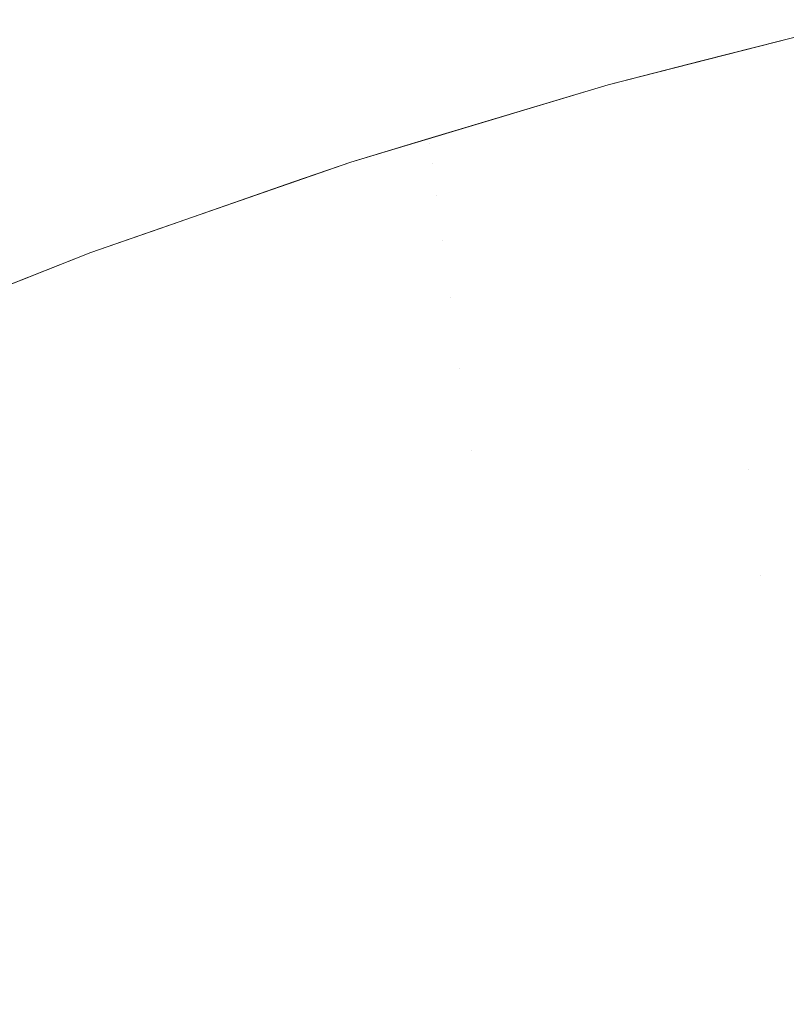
# Model space of a CAD drawing. Header units: centimetres. Extents: x -17.1 to 18.2, y 4.2 to 6.
# Tile 77 of 256: x -17.03665 to -17.03098, y 5.99175 to 5.99904. Entities that reach past the tile are written whole.
import ezdxf

# ---------------------------------------------------------------- set-up
doc = ezdxf.new("R2010")
doc.units = ezdxf.units.CM
doc.header["$LTSCALE"] = 2.54
doc.layers.add('Lucido design-1', color=7, linetype='Continuous')

# ---------------------------------------------------------------- blocks, each defined once
blk = doc.blocks.new('Gruppo-3-1')
at = {"color": 7, "linetype": 'Continuous', "lineweight": 9}
for points, invisible_edges in [([(-17.0316058, 5.9987366, -2276.32217), (-17.0304093, 5.9990422, -2276.32217), (-17.0304093, 5.9990422, -2276.92217), (-17.0322946, 5.9985607, -2276.92217)], 10), ([(-17.0322946, 5.9985607, -2276.92217), (-17.0304093, 5.9990422, -2276.92217), (-17.030589, 5.9989505, -2276.9252942), (-17.0316026, 5.9986977, -2276.9252942)], 14), ([(-17.0316026, 5.9986977, -2276.3190457), (-17.030589, 5.9989505, -2276.3190457), (-17.0304093, 5.9990422, -2276.32217), (-17.0316058, 5.9987366, -2276.32217)], 11), ([(-17.0315861, 5.9985535, -2276.3159261), (-17.0305739, 5.998806, -2276.3159261), (-17.030589, 5.9989505, -2276.3190457), (-17.0316026, 5.9986977, -2276.3190457)], 15), ([(-17.0316026, 5.9986977, -2276.9252942), (-17.030589, 5.9989505, -2276.9252942), (-17.0305739, 5.998806, -2276.9284139), (-17.0315861, 5.9985535, -2276.9284139)], 15), ([(-17.0315586, 5.9983137, -2276.3128155), (-17.0305489, 5.9985655, -2276.3128155), (-17.0305739, 5.998806, -2276.3159261), (-17.0315861, 5.9985535, -2276.3159261)], 15), ([(-17.0315861, 5.9985535, -2276.9284139), (-17.0305739, 5.998806, -2276.9284139), (-17.0305489, 5.9985655, -2276.9315244), (-17.0315586, 5.9983137, -2276.9315244)], 15), ([(-17.0316058, 5.9987366, -2276.32217), (-17.0322946, 5.9985607, -2276.32217), (-17.0326122, 5.9984215, -2276.3190457), (-17.0316026, 5.9986977, -2276.3190457)], 14), ([(-17.0316026, 5.9986977, -2276.3190457), (-17.0326122, 5.9984215, -2276.3190457), (-17.0325942, 5.9982778, -2276.3159261), (-17.0315861, 5.9985535, -2276.3159261)], 15), ([(-17.0316026, 5.9986977, -2276.9252942), (-17.0326122, 5.9984215, -2276.9252942), (-17.0322946, 5.9985607, -2276.92217)], 11), ([(-17.0315861, 5.9985535, -2276.9284139), (-17.0325942, 5.9982778, -2276.9284139), (-17.0326122, 5.9984215, -2276.9252942), (-17.0316026, 5.9986977, -2276.9252942)], 15), ([(-17.0322946, 5.9985607, -2276.92217), (-17.0322946, 5.9985607, -2276.32217), (-17.0316058, 5.9987366, -2276.32217)], 9), ([(-17.0322946, 5.9985607, -2276.92217), (-17.0341985, 5.997988, -2276.92217), (-17.0341985, 5.997988, -2276.32217), (-17.0336213, 5.9981616, -2276.32217)], 10), ([(-17.0341985, 5.997988, -2276.92217), (-17.0322946, 5.9985607, -2276.92217), (-17.0326122, 5.9984215, -2276.9252942), (-17.0336174, 5.9981223, -2276.9252942)], 14), ([(-17.0336174, 5.9981223, -2276.3190457), (-17.0326122, 5.9984215, -2276.3190457), (-17.0322946, 5.9985607, -2276.32217), (-17.0336213, 5.9981616, -2276.32217)], 11), ([(-17.0336213, 5.9981616, -2276.32217), (-17.0322946, 5.9985607, -2276.32217), (-17.0322946, 5.9985607, -2276.92217)], 10), ([(-17.0315861, 5.9985535, -2276.3159261), (-17.0325942, 5.9982778, -2276.3159261), (-17.0325642, 5.9980387, -2276.3128155), (-17.0315586, 5.9983137, -2276.3128155)], 15), ([(-17.0315586, 5.9983137, -2276.9315244), (-17.0325642, 5.9980387, -2276.9315244), (-17.0325942, 5.9982778, -2276.9284139), (-17.0315861, 5.9985535, -2276.9284139)], 15), ([(-17.0315202, 5.997979, -2276.3097186), (-17.0305139, 5.9982299, -2276.3097186), (-17.0305489, 5.9985655, -2276.3128155), (-17.0315586, 5.9983137, -2276.3128155)], 15), ([(-17.0315586, 5.9983137, -2276.9315244), (-17.0305489, 5.9985655, -2276.9315244), (-17.0305139, 5.9982299, -2276.9346213), (-17.0315202, 5.997979, -2276.9346213)], 15), ([(-17.0335979, 5.9979789, -2276.3159261), (-17.0325942, 5.9982778, -2276.3159261), (-17.0326122, 5.9984215, -2276.3190457), (-17.0336174, 5.9981223, -2276.3190457)], 15), ([(-17.0336174, 5.9981223, -2276.9252942), (-17.0326122, 5.9984215, -2276.9252942), (-17.0325942, 5.9982778, -2276.9284139), (-17.0335979, 5.9979789, -2276.9284139)], 15), ([(-17.0315586, 5.9983137, -2276.3128155), (-17.0325642, 5.9980387, -2276.3128155), (-17.0325224, 5.9977049, -2276.3097186), (-17.0315202, 5.997979, -2276.3097186)], 15), ([(-17.0315202, 5.997979, -2276.9346213), (-17.0325224, 5.9977049, -2276.9346213), (-17.0325642, 5.9980387, -2276.9315244), (-17.0315586, 5.9983137, -2276.9315244)], 15), ([(-17.0335655, 5.9977405, -2276.3128155), (-17.0325642, 5.9980387, -2276.3128155), (-17.0325942, 5.9982778, -2276.3159261), (-17.0335979, 5.9979789, -2276.3159261)], 15), ([(-17.0335979, 5.9979789, -2276.9284139), (-17.0325942, 5.9982778, -2276.9284139), (-17.0325642, 5.9980387, -2276.9315244), (-17.0335655, 5.9977405, -2276.9315244)], 15), ([(-17.0336174, 5.9981223, -2276.3190457), (-17.0336213, 5.9981616, -2276.32217), (-17.0341985, 5.997988, -2276.32217)], 9), ([(-17.031471, 5.9975503, -2276.3066398), (-17.0304692, 5.9978001, -2276.3066398), (-17.0305139, 5.9982299, -2276.3097186), (-17.0315202, 5.997979, -2276.3097186)], 15), ([(-17.0315202, 5.997979, -2276.9346213), (-17.0305139, 5.9982299, -2276.9346213), (-17.0304692, 5.9978001, -2276.9377002), (-17.031471, 5.9975503, -2276.9377002)], 15), ([(-17.0346231, 5.9978358, -2276.3206076), (-17.0336174, 5.9981223, -2276.3190457), (-17.0341985, 5.997988, -2276.32217)], 11), ([(-17.0346231, 5.9978358, -2276.3206076), (-17.0346178, 5.9978, -2276.3190457), (-17.0336174, 5.9981223, -2276.3190457)], 11), ([(-17.0335979, 5.9979789, -2276.3159261), (-17.0336174, 5.9981223, -2276.3190457), (-17.0346178, 5.9978, -2276.3190457), (-17.0346091, 5.9977405, -2276.317485)], 15), ([(-17.0336174, 5.9981223, -2276.9252942), (-17.0346178, 5.9978, -2276.9252942), (-17.0341985, 5.997988, -2276.92217)], 11), ([(-17.0335979, 5.9979789, -2276.9284139), (-17.0345969, 5.9976572, -2276.9284139), (-17.0346178, 5.9978, -2276.9252942), (-17.0336174, 5.9981223, -2276.9252942)], 15), ([(-17.0335203, 5.9974078, -2276.3097186), (-17.0325224, 5.9977049, -2276.3097186), (-17.0325642, 5.9980387, -2276.3128155), (-17.0335655, 5.9977405, -2276.3128155)], 15), ([(-17.0335655, 5.9977405, -2276.9315244), (-17.0325642, 5.9980387, -2276.9315244), (-17.0325224, 5.9977049, -2276.9346213), (-17.0335203, 5.9974078, -2276.9346213)], 15), ([(-17.0341985, 5.997988, -2276.92217), (-17.0361231, 5.9973192, -2276.92217), (-17.0361231, 5.9973192, -2276.32217), (-17.0356179, 5.9974948, -2276.32217)], 10), ([(-17.0361231, 5.9973192, -2276.92217), (-17.0341985, 5.997988, -2276.92217), (-17.0346178, 5.9978, -2276.9252942), (-17.0356131, 5.9974551, -2276.9252942)], 14), ([(-17.0356179, 5.9974948, -2276.32217), (-17.0346224, 5.9978407, -2276.32217), (-17.0341985, 5.997988, -2276.92217)], 10), ([(-17.0341985, 5.997988, -2276.32217), (-17.0346224, 5.9978407, -2276.32217), (-17.0346231, 5.9978358, -2276.3206076)], 10), ([(-17.0346224, 5.9978407, -2276.32217), (-17.0341985, 5.997988, -2276.32217), (-17.0341985, 5.997988, -2276.92217)], 10), ([(-17.0346091, 5.9977405, -2276.317485), (-17.0345969, 5.9976572, -2276.3159261), (-17.0335979, 5.9979789, -2276.3159261)], 11), ([(-17.0335655, 5.9977405, -2276.3128155), (-17.0335979, 5.9979789, -2276.3159261), (-17.0345969, 5.9976572, -2276.3159261), (-17.0345812, 5.9975502, -2276.3143694)], 15), ([(-17.0335655, 5.9977405, -2276.9315244), (-17.034562, 5.9974196, -2276.9315244), (-17.0345969, 5.9976572, -2276.9284139), (-17.0335979, 5.9979789, -2276.9284139)], 15), ([(-17.0315202, 5.997979, -2276.3097186), (-17.0325224, 5.9977049, -2276.3097186), (-17.0324689, 5.9972774, -2276.3066398), (-17.031471, 5.9975503, -2276.3066398)], 15), ([(-17.031471, 5.9975503, -2276.9377002), (-17.0324689, 5.9972774, -2276.9377002), (-17.0325224, 5.9977049, -2276.9346213), (-17.0315202, 5.997979, -2276.9346213)], 15), ([(-17.0356187, 5.9974908, -2276.3206076), (-17.0346231, 5.9978358, -2276.3206076), (-17.0346224, 5.9978407, -2276.32217), (-17.0356179, 5.9974948, -2276.32217)], 11), ([(-17.0356131, 5.9974551, -2276.3190457), (-17.0346178, 5.9978, -2276.3190457), (-17.0346231, 5.9978358, -2276.3206076), (-17.0356187, 5.9974908, -2276.3206076)], 15), ([(-17.0356038, 5.9973958, -2276.317485), (-17.0346091, 5.9977405, -2276.317485), (-17.0346178, 5.9978, -2276.3190457), (-17.0356131, 5.9974551, -2276.3190457)], 15), ([(-17.0356131, 5.9974551, -2276.9252942), (-17.0346178, 5.9978, -2276.9252942), (-17.0345969, 5.9976572, -2276.9284139), (-17.0355907, 5.9973128, -2276.9284139)], 15), ([(-17.0314112, 5.9970288, -2276.3035833), (-17.0304148, 5.9972774, -2276.3035833), (-17.0304692, 5.9978001, -2276.3066398), (-17.031471, 5.9975503, -2276.3066398)], 15), ([(-17.031471, 5.9975503, -2276.9377002), (-17.0304692, 5.9978001, -2276.9377002), (-17.0304148, 5.9972774, -2276.9407566), (-17.0314112, 5.9970288, -2276.9407566)], 15), ([(-17.0355907, 5.9973128, -2276.3159261), (-17.0345969, 5.9976572, -2276.3159261), (-17.0346091, 5.9977405, -2276.317485), (-17.0356038, 5.9973958, -2276.317485)], 15), ([(-17.0345812, 5.9975502, -2276.3143694), (-17.034562, 5.9974196, -2276.3128155), (-17.0335655, 5.9977405, -2276.3128155)], 11), ([(-17.0335203, 5.9974078, -2276.3097186), (-17.0335655, 5.9977405, -2276.3128155), (-17.034562, 5.9974196, -2276.3128155), (-17.0345394, 5.9972654, -2276.3112651)], 15), ([(-17.0335203, 5.9974078, -2276.9346213), (-17.0345134, 5.9970879, -2276.9346213), (-17.034562, 5.9974196, -2276.9315244), (-17.0335655, 5.9977405, -2276.9315244)], 15), ([(-17.035574, 5.9972062, -2276.3143694), (-17.0345812, 5.9975502, -2276.3143694), (-17.0345969, 5.9976572, -2276.3159261), (-17.0355907, 5.9973128, -2276.3159261)], 15), ([(-17.0355907, 5.9973128, -2276.9284139), (-17.0345969, 5.9976572, -2276.9284139), (-17.034562, 5.9974196, -2276.9315244), (-17.0355535, 5.997076, -2276.9315244)], 15), ([(-17.0334623, 5.9969816, -2276.3066398), (-17.0324689, 5.9972774, -2276.3066398), (-17.0325224, 5.9977049, -2276.3097186), (-17.0335203, 5.9974078, -2276.3097186)], 15), ([(-17.0335203, 5.9974078, -2276.9346213), (-17.0325224, 5.9977049, -2276.9346213), (-17.0324689, 5.9972774, -2276.9377002), (-17.0334623, 5.9969816, -2276.9377002)], 15), ([(-17.0355535, 5.997076, -2276.3128155), (-17.034562, 5.9974196, -2276.3128155), (-17.0345812, 5.9975502, -2276.3143694), (-17.035574, 5.9972062, -2276.3143694)], 15), ([(-17.031471, 5.9975503, -2276.3066398), (-17.0324689, 5.9972774, -2276.3066398), (-17.0324037, 5.9967574, -2276.3035833), (-17.0314112, 5.9970288, -2276.3035833)], 15), ([(-17.0314112, 5.9970288, -2276.9407566), (-17.0324037, 5.9967574, -2276.9407566), (-17.0324689, 5.9972774, -2276.9377002), (-17.031471, 5.9975503, -2276.9377002)], 15), ([(-17.0356179, 5.9974948, -2276.32217), (-17.0361231, 5.9973192, -2276.32217), (-17.036609, 5.9971233, -2276.3206076), (-17.0356187, 5.9974908, -2276.3206076)], 14), ([(-17.0356187, 5.9974908, -2276.3206076), (-17.036609, 5.9971233, -2276.3206076), (-17.036603, 5.9970878, -2276.3190457), (-17.0356131, 5.9974551, -2276.3190457)], 15), ([(-17.0356131, 5.9974551, -2276.3190457), (-17.036603, 5.9970878, -2276.3190457), (-17.0365931, 5.9970287, -2276.317485), (-17.0356038, 5.9973958, -2276.317485)], 15), ([(-17.0356131, 5.9974551, -2276.9252942), (-17.036603, 5.9970878, -2276.9252942), (-17.0361231, 5.9973192, -2276.92217)], 11), ([(-17.0355907, 5.9973128, -2276.9284139), (-17.0365792, 5.996946, -2276.9284139), (-17.036603, 5.9970878, -2276.9252942), (-17.0356131, 5.9974551, -2276.9252942)], 15), ([(-17.0356038, 5.9973958, -2276.317485), (-17.0365931, 5.9970287, -2276.317485), (-17.0365792, 5.996946, -2276.3159261), (-17.0355907, 5.9973128, -2276.3159261)], 15), ([(-17.0355293, 5.9969224, -2276.3112651), (-17.0345394, 5.9972654, -2276.3112651), (-17.034562, 5.9974196, -2276.3128155), (-17.0355535, 5.997076, -2276.3128155)], 15), ([(-17.0355535, 5.997076, -2276.9315244), (-17.034562, 5.9974196, -2276.9315244), (-17.0345134, 5.9970879, -2276.9346213), (-17.0355015, 5.9967455, -2276.9346213)], 15), ([(-17.0345394, 5.9972654, -2276.3112651), (-17.0345134, 5.9970879, -2276.3097186), (-17.0335203, 5.9974078, -2276.3097186)], 11), ([(-17.0334623, 5.9969816, -2276.3066398), (-17.0335203, 5.9974078, -2276.3097186), (-17.0345134, 5.9970879, -2276.3097186), (-17.0344839, 5.9968871, -2276.3081767)], 15), ([(-17.0334623, 5.9969816, -2276.9377002), (-17.0344511, 5.9966631, -2276.9377002), (-17.0345134, 5.9970879, -2276.9346213), (-17.0335203, 5.9974078, -2276.9346213)], 15), ([(-17.0361231, 5.9973192, -2276.92217), (-17.0380704, 5.9965486, -2276.92217), (-17.0380704, 5.9965486, -2276.32217), (-17.0375926, 5.9967377, -2276.32217)], 10), ([(-17.0380704, 5.9965486, -2276.92217), (-17.0361231, 5.9973192, -2276.92217), (-17.036603, 5.9970878, -2276.9252942), (-17.0375872, 5.9966982, -2276.9252942)], 14), ([(-17.0375935, 5.9967335, -2276.3206076), (-17.036609, 5.9971233, -2276.3206076), (-17.0361231, 5.9973192, -2276.32217), (-17.0375926, 5.9967377, -2276.32217)], 11), ([(-17.0375926, 5.9967377, -2276.32217), (-17.0361231, 5.9973192, -2276.32217), (-17.0361231, 5.9973192, -2276.92217)], 10), ([(-17.0355907, 5.9973128, -2276.3159261), (-17.0365792, 5.996946, -2276.3159261), (-17.0365613, 5.9968397, -2276.3143694), (-17.035574, 5.9972062, -2276.3143694)], 15), ([(-17.0355535, 5.997076, -2276.9315244), (-17.0365395, 5.9967101, -2276.9315244), (-17.0365792, 5.996946, -2276.9284139), (-17.0355907, 5.9973128, -2276.9284139)], 15), ([(-17.0355015, 5.9967455, -2276.3097186), (-17.0345134, 5.9970879, -2276.3097186), (-17.0345394, 5.9972654, -2276.3112651), (-17.0355293, 5.9969224, -2276.3112651)], 15), ([(-17.0333919, 5.9964632, -2276.3035833), (-17.0324037, 5.9967574, -2276.3035833), (-17.0324689, 5.9972774, -2276.3066398), (-17.0334623, 5.9969816, -2276.3066398)], 15), ([(-17.0334623, 5.9969816, -2276.9377002), (-17.0324689, 5.9972774, -2276.9377002), (-17.0324037, 5.9967574, -2276.9407566), (-17.0333919, 5.9964632, -2276.9407566)], 15), ([(-17.031341, 5.9964162, -2276.3005536), (-17.0303508, 5.9966631, -2276.3005536), (-17.0304148, 5.9972774, -2276.3035833), (-17.0314112, 5.9970288, -2276.3035833)], 15), ([(-17.0314112, 5.9970288, -2276.9407566), (-17.0304148, 5.9972774, -2276.9407566), (-17.0303508, 5.9966631, -2276.9437864), (-17.031341, 5.9964162, -2276.9437864)], 15), ([(-17.035574, 5.9972062, -2276.3143694), (-17.0365613, 5.9968397, -2276.3143694), (-17.0365395, 5.9967101, -2276.3128155), (-17.0355535, 5.997076, -2276.3128155)], 15), ([(-17.0375872, 5.9966982, -2276.3190457), (-17.036603, 5.9970878, -2276.3190457), (-17.036609, 5.9971233, -2276.3206076), (-17.0375935, 5.9967335, -2276.3206076)], 15), ([(-17.0375766, 5.9966393, -2276.317485), (-17.0365931, 5.9970287, -2276.317485), (-17.036603, 5.9970878, -2276.3190457), (-17.0375872, 5.9966982, -2276.3190457)], 15), ([(-17.0375872, 5.9966982, -2276.9252942), (-17.036603, 5.9970878, -2276.9252942), (-17.0365792, 5.996946, -2276.9284139), (-17.0375619, 5.996557, -2276.9284139)], 15), ([(-17.0355535, 5.997076, -2276.3128155), (-17.0365395, 5.9967101, -2276.3128155), (-17.0365138, 5.9965571, -2276.3112651), (-17.0355293, 5.9969224, -2276.3112651)], 15), ([(-17.0355015, 5.9967455, -2276.9346213), (-17.0364841, 5.9963808, -2276.9346213), (-17.0365395, 5.9967101, -2276.9315244), (-17.0355535, 5.997076, -2276.9315244)], 15), ([(-17.03547, 5.9965454, -2276.3081767), (-17.0344839, 5.9968871, -2276.3081767), (-17.0345134, 5.9970879, -2276.3097186), (-17.0355015, 5.9967455, -2276.3097186)], 15), ([(-17.0355015, 5.9967455, -2276.9346213), (-17.0345134, 5.9970879, -2276.9346213), (-17.0344511, 5.9966631, -2276.9377002), (-17.0354348, 5.9963222, -2276.9377002)], 15), ([(-17.0375619, 5.996557, -2276.3159261), (-17.0365792, 5.996946, -2276.3159261), (-17.0365931, 5.9970287, -2276.317485), (-17.0375766, 5.9966393, -2276.317485)], 15), ([(-17.0314112, 5.9970288, -2276.3035833), (-17.0324037, 5.9967574, -2276.3035833), (-17.0323272, 5.9961464, -2276.3005536), (-17.031341, 5.9964162, -2276.3005536)], 15), ([(-17.031341, 5.9964162, -2276.9437864), (-17.0323272, 5.9961464, -2276.9437864), (-17.0324037, 5.9967574, -2276.9407566), (-17.0314112, 5.9970288, -2276.9407566)], 15), ([(-17.0375429, 5.9964512, -2276.3143694), (-17.0365613, 5.9968397, -2276.3143694), (-17.0365792, 5.996946, -2276.3159261), (-17.0375619, 5.996557, -2276.3159261)], 15), ([(-17.0375619, 5.996557, -2276.9284139), (-17.0365792, 5.996946, -2276.9284139), (-17.0365395, 5.9967101, -2276.9315244), (-17.0375198, 5.996322, -2276.9315244)], 15), ([(-17.0355293, 5.9969224, -2276.3112651), (-17.0365138, 5.9965571, -2276.3112651), (-17.0364841, 5.9963808, -2276.3097186), (-17.0355015, 5.9967455, -2276.3097186)], 15), ([(-17.0344839, 5.9968871, -2276.3081767), (-17.0344511, 5.9966631, -2276.3066398), (-17.0334623, 5.9969816, -2276.3066398)], 11), ([(-17.0333919, 5.9964632, -2276.3035833), (-17.0334623, 5.9969816, -2276.3066398), (-17.0344511, 5.9966631, -2276.3066398), (-17.0344149, 5.9964162, -2276.3051085)], 15), ([(-17.0333919, 5.9964632, -2276.9407566), (-17.0343753, 5.9961464, -2276.9407566), (-17.0344511, 5.9966631, -2276.9377002), (-17.0334623, 5.9969816, -2276.9377002)], 15), ([(-17.0354348, 5.9963222, -2276.3066398), (-17.0344511, 5.9966631, -2276.3066398), (-17.0344839, 5.9968871, -2276.3081767), (-17.03547, 5.9965454, -2276.3081767)], 15), ([(-17.0375198, 5.996322, -2276.3128155), (-17.0365395, 5.9967101, -2276.3128155), (-17.0365613, 5.9968397, -2276.3143694), (-17.0375429, 5.9964512, -2276.3143694)], 15), ([(-17.0374925, 5.9961696, -2276.3112651), (-17.0365138, 5.9965571, -2276.3112651), (-17.0365395, 5.9967101, -2276.3128155), (-17.0375198, 5.996322, -2276.3128155)], 15), ([(-17.0375198, 5.996322, -2276.9315244), (-17.0365395, 5.9967101, -2276.9315244), (-17.0364841, 5.9963808, -2276.9346213), (-17.0374611, 5.9959941, -2276.9346213)], 15), ([(-17.0355015, 5.9967455, -2276.3097186), (-17.0364841, 5.9963808, -2276.3097186), (-17.0364506, 5.9961815, -2276.3081767), (-17.03547, 5.9965454, -2276.3081767)], 15), ([(-17.0354348, 5.9963222, -2276.9377002), (-17.0364132, 5.9959591, -2276.9377002), (-17.0364841, 5.9963808, -2276.9346213), (-17.0355015, 5.9967455, -2276.9346213)], 15), ([(-17.0333091, 5.9958541, -2276.3005536), (-17.0323272, 5.9961464, -2276.3005536), (-17.0324037, 5.9967574, -2276.3035833), (-17.0333919, 5.9964632, -2276.3035833)], 15), ([(-17.0333919, 5.9964632, -2276.9407566), (-17.0324037, 5.9967574, -2276.9407566), (-17.0323272, 5.9961464, -2276.9437864), (-17.0333091, 5.9958541, -2276.9437864)], 15), ([(-17.0353961, 5.9960761, -2276.3051085), (-17.0344149, 5.9964162, -2276.3051085), (-17.0344511, 5.9966631, -2276.3066398), (-17.0354348, 5.9963222, -2276.3066398)], 15), ([(-17.0354348, 5.9963222, -2276.9377002), (-17.0344511, 5.9966631, -2276.9377002), (-17.0343753, 5.9961464, -2276.9407566), (-17.0353538, 5.9958073, -2276.9407566)], 15), ([(-17.0312605, 5.995714, -2276.2975546), (-17.0302775, 5.9959591, -2276.2975546), (-17.0303508, 5.9966631, -2276.3005536), (-17.031341, 5.9964162, -2276.3005536)], 15), ([(-17.031341, 5.9964162, -2276.9437864), (-17.0303508, 5.9966631, -2276.9437864), (-17.0302775, 5.9959591, -2276.9467854), (-17.0312605, 5.995714, -2276.9467854)], 15), ([(-17.0374611, 5.9959941, -2276.3097186), (-17.0364841, 5.9963808, -2276.3097186), (-17.0365138, 5.9965571, -2276.3112651), (-17.0374925, 5.9961696, -2276.3112651)], 15), ([(-17.03547, 5.9965454, -2276.3081767), (-17.0364506, 5.9961815, -2276.3081767), (-17.0364132, 5.9959591, -2276.3066398), (-17.0354348, 5.9963222, -2276.3066398)], 15), ([(-17.0353538, 5.9958073, -2276.3035833), (-17.0343753, 5.9961464, -2276.3035833), (-17.0344149, 5.9964162, -2276.3051085), (-17.0353961, 5.9960761, -2276.3051085)], 15), ([(-17.0344149, 5.9964162, -2276.3051085), (-17.0343753, 5.9961464, -2276.3035833), (-17.0333919, 5.9964632, -2276.3035833)], 11), ([(-17.0333091, 5.9958541, -2276.3005536), (-17.0333919, 5.9964632, -2276.3035833), (-17.0343753, 5.9961464, -2276.3035833), (-17.0343325, 5.9958541, -2276.3020649)], 15), ([(-17.0333091, 5.9958541, -2276.9437864), (-17.0342863, 5.9955393, -2276.9437864), (-17.0343753, 5.9961464, -2276.9407566), (-17.0333919, 5.9964632, -2276.9407566)], 15), ([(-17.0312605, 5.995714, -2276.2975546), (-17.031341, 5.9964162, -2276.3005536), (-17.0323272, 5.9961464, -2276.3005536), (-17.0322847, 5.9958073, -2276.29905)], 15), ([(-17.0312605, 5.995714, -2276.9467854), (-17.0322395, 5.9954462, -2276.9467854), (-17.0323272, 5.9961464, -2276.9437864), (-17.031341, 5.9964162, -2276.9437864)], 15), ([(-17.0374255, 5.9957955, -2276.3081767), (-17.0364506, 5.9961815, -2276.3081767), (-17.0364841, 5.9963808, -2276.3097186), (-17.0374611, 5.9959941, -2276.3097186)], 15), ([(-17.0374611, 5.9959941, -2276.9346213), (-17.0364841, 5.9963808, -2276.9346213), (-17.0364132, 5.9959591, -2276.9377002), (-17.0373859, 5.9955741, -2276.9377002)], 15), ([(-17.0354348, 5.9963222, -2276.3066398), (-17.0364132, 5.9959591, -2276.3066398), (-17.036372, 5.995714, -2276.3051085), (-17.0353961, 5.9960761, -2276.3051085)], 15), ([(-17.0353538, 5.9958073, -2276.9407566), (-17.0363269, 5.9954462, -2276.9407566), (-17.0364132, 5.9959591, -2276.9377002), (-17.0354348, 5.9963222, -2276.9377002)], 15), ([(-17.0373859, 5.9955741, -2276.3066398), (-17.0364132, 5.9959591, -2276.3066398), (-17.0364506, 5.9961815, -2276.3081767), (-17.0374255, 5.9957955, -2276.3081767)], 15), ([(-17.035308, 5.995516, -2276.3020649), (-17.0343325, 5.9958541, -2276.3020649), (-17.0343753, 5.9961464, -2276.3035833), (-17.0353538, 5.9958073, -2276.3035833)], 15), ([(-17.0353538, 5.9958073, -2276.9407566), (-17.0343753, 5.9961464, -2276.9407566), (-17.0342863, 5.9955393, -2276.9437864), (-17.0352586, 5.9952024, -2276.9437864)], 15), ([(-17.0332631, 5.995516, -2276.29905), (-17.0322847, 5.9958073, -2276.29905), (-17.0323272, 5.9961464, -2276.3005536), (-17.0333091, 5.9958541, -2276.3005536)], 15), ([(-17.0333091, 5.9958541, -2276.9437864), (-17.0323272, 5.9961464, -2276.9437864), (-17.0322395, 5.9954462, -2276.9467854), (-17.0332142, 5.995156, -2276.9467854)], 15), ([(-17.0353961, 5.9960761, -2276.3051085), (-17.036372, 5.995714, -2276.3051085), (-17.0363269, 5.9954462, -2276.3035833), (-17.0353538, 5.9958073, -2276.3035833)], 15), ([(-17.0373421, 5.9953299, -2276.3051085), (-17.036372, 5.995714, -2276.3051085), (-17.0364132, 5.9959591, -2276.3066398), (-17.0373859, 5.9955741, -2276.3066398)], 15), ([(-17.0373859, 5.9955741, -2276.9377002), (-17.0364132, 5.9959591, -2276.9377002), (-17.0363269, 5.9954462, -2276.9407566), (-17.0372944, 5.9950632, -2276.9407566)], 15), ([(-17.0311699, 5.9949243, -2276.2945904), (-17.0301951, 5.9951674, -2276.2945904), (-17.0302775, 5.9959591, -2276.2975546), (-17.0312605, 5.995714, -2276.2975546)], 15), ([(-17.0312605, 5.995714, -2276.9467854), (-17.0302775, 5.9959591, -2276.9467854), (-17.0301951, 5.9951674, -2276.9497496), (-17.0311699, 5.9949243, -2276.9497496)], 15), ([(-17.0352586, 5.9952024, -2276.3005536), (-17.0342863, 5.9955393, -2276.3005536), (-17.0343325, 5.9958541, -2276.3020649), (-17.035308, 5.995516, -2276.3020649)], 15), ([(-17.0343325, 5.9958541, -2276.3020649), (-17.0342863, 5.9955393, -2276.3005536), (-17.0333091, 5.9958541, -2276.3005536)], 11), ([(-17.0333091, 5.9958541, -2276.3005536), (-17.0342863, 5.9955393, -2276.3005536), (-17.0342369, 5.9952024, -2276.29905), (-17.0332631, 5.995516, -2276.29905)], 15), ([(-17.0332142, 5.995156, -2276.9467854), (-17.0341843, 5.9948435, -2276.9467854), (-17.0342863, 5.9955393, -2276.9437864), (-17.0333091, 5.9958541, -2276.9437864)], 15), ([(-17.0353538, 5.9958073, -2276.3035833), (-17.0363269, 5.9954462, -2276.3035833), (-17.0362781, 5.995156, -2276.3020649), (-17.035308, 5.995516, -2276.3020649)], 15), ([(-17.0352586, 5.9952024, -2276.9437864), (-17.0362256, 5.9948435, -2276.9437864), (-17.0363269, 5.9954462, -2276.9407566), (-17.0353538, 5.9958073, -2276.9407566)], 15), ([(-17.0332142, 5.995156, -2276.2975546), (-17.0322395, 5.9954462, -2276.2975546), (-17.0322847, 5.9958073, -2276.29905), (-17.0332631, 5.995516, -2276.29905)], 15), ([(-17.0322847, 5.9958073, -2276.29905), (-17.0322395, 5.9954462, -2276.2975546), (-17.0312605, 5.995714, -2276.2975546)], 11), ([(-17.0372944, 5.9950632, -2276.3035833), (-17.0363269, 5.9954462, -2276.3035833), (-17.036372, 5.995714, -2276.3051085), (-17.0373421, 5.9953299, -2276.3051085)], 15), ([(-17.0311699, 5.9949243, -2276.2945904), (-17.0312605, 5.995714, -2276.2975546), (-17.0322395, 5.9954462, -2276.2975546), (-17.0321915, 5.9950632, -2276.2960679)], 15), ([(-17.0311699, 5.9949243, -2276.9497496), (-17.0321408, 5.9946587, -2276.9497496), (-17.0322395, 5.9954462, -2276.9467854), (-17.0312605, 5.995714, -2276.9467854)], 15), ([(-17.0352058, 5.9948667, -2276.29905), (-17.0342369, 5.9952024, -2276.29905), (-17.0342863, 5.9955393, -2276.3005536), (-17.0352586, 5.9952024, -2276.3005536)], 15), ([(-17.0352586, 5.9952024, -2276.9437864), (-17.0342863, 5.9955393, -2276.9437864), (-17.0341843, 5.9948435, -2276.9467854), (-17.0351495, 5.9945091, -2276.9467854)], 15), ([(-17.035308, 5.995516, -2276.3020649), (-17.0362781, 5.995156, -2276.3020649), (-17.0362256, 5.9948435, -2276.3005536), (-17.0352586, 5.9952024, -2276.3005536)], 15), ([(-17.0332631, 5.995516, -2276.29905), (-17.0342369, 5.9952024, -2276.29905), (-17.0341843, 5.9948435, -2276.2975546), (-17.0332142, 5.995156, -2276.2975546)], 15), ([(-17.0372426, 5.9947742, -2276.3020649), (-17.0362781, 5.995156, -2276.3020649), (-17.0363269, 5.9954462, -2276.3035833), (-17.0372944, 5.9950632, -2276.3035833)], 15), ([(-17.0372944, 5.9950632, -2276.9407566), (-17.0363269, 5.9954462, -2276.9407566), (-17.0362256, 5.9948435, -2276.9437864), (-17.0371869, 5.994463, -2276.9437864)], 15), ([(-17.0331623, 5.9947742, -2276.2960679), (-17.0321915, 5.9950632, -2276.2960679), (-17.0322395, 5.9954462, -2276.2975546), (-17.0332142, 5.995156, -2276.2975546)], 15), ([(-17.0332142, 5.995156, -2276.9467854), (-17.0322395, 5.9954462, -2276.9467854), (-17.0321408, 5.9946587, -2276.9497496), (-17.0331075, 5.9943709, -2276.9497496)], 15), ([(-17.0352586, 5.9952024, -2276.3005536), (-17.0362256, 5.9948435, -2276.3005536), (-17.0361693, 5.9945091, -2276.29905), (-17.0352058, 5.9948667, -2276.29905)], 15), ([(-17.0351495, 5.9945091, -2276.9467854), (-17.0361094, 5.9941528, -2276.9467854), (-17.0362256, 5.9948435, -2276.9437864), (-17.0352586, 5.9952024, -2276.9437864)], 15), ([(-17.0351495, 5.9945091, -2276.2975546), (-17.0341843, 5.9948435, -2276.2975546), (-17.0342369, 5.9952024, -2276.29905), (-17.0352058, 5.9948667, -2276.29905)], 15), ([(-17.0371869, 5.994463, -2276.3005536), (-17.0362256, 5.9948435, -2276.3005536), (-17.0362781, 5.995156, -2276.3020649), (-17.0372426, 5.9947742, -2276.3020649)], 15), ([(-17.0332142, 5.995156, -2276.2975546), (-17.0341843, 5.9948435, -2276.2975546), (-17.0341285, 5.994463, -2276.2960679), (-17.0331623, 5.9947742, -2276.2960679)], 15), ([(-17.0331075, 5.9943709, -2276.9497496), (-17.0340696, 5.994061, -2276.9497496), (-17.0341843, 5.9948435, -2276.9467854), (-17.0332142, 5.995156, -2276.9467854)], 15), ([(-17.0311209, 5.9944973, -2276.2931225), (-17.0301505, 5.9947393, -2276.2931225), (-17.0301951, 5.9951674, -2276.2945904), (-17.0311699, 5.9949243, -2276.2945904)], 15), ([(-17.0311699, 5.9949243, -2276.9497496), (-17.0301951, 5.9951674, -2276.9497496), (-17.0301037, 5.9942901, -2276.9526752), (-17.0310695, 5.9940492, -2276.9526752)], 15), ([(-17.0331075, 5.9943709, -2276.2945904), (-17.0321408, 5.9946587, -2276.2945904), (-17.0321915, 5.9950632, -2276.2960679), (-17.0331623, 5.9947742, -2276.2960679)], 15), ([(-17.0321915, 5.9950632, -2276.2960679), (-17.0321408, 5.9946587, -2276.2945904), (-17.0311699, 5.9949243, -2276.2945904)], 11), ([(-17.0311699, 5.9949243, -2276.2945904), (-17.0321408, 5.9946587, -2276.2945904), (-17.0320875, 5.9942329, -2276.2931225), (-17.0311209, 5.9944973, -2276.2931225)], 15), ([(-17.0310695, 5.9940492, -2276.9526752), (-17.0320315, 5.9937861, -2276.9526752), (-17.0321408, 5.9946587, -2276.9497496), (-17.0311699, 5.9949243, -2276.9497496)], 15), ([(-17.0371272, 5.9941299, -2276.29905), (-17.0361693, 5.9945091, -2276.29905), (-17.0362256, 5.9948435, -2276.3005536), (-17.0371869, 5.994463, -2276.3005536)], 15), ([(-17.0371869, 5.994463, -2276.9437864), (-17.0362256, 5.9948435, -2276.9437864), (-17.0361094, 5.9941528, -2276.9467854), (-17.0370637, 5.9937751, -2276.9467854)], 15), ([(-17.0352058, 5.9948667, -2276.29905), (-17.0361693, 5.9945091, -2276.29905), (-17.0361094, 5.9941528, -2276.2975546), (-17.0351495, 5.9945091, -2276.2975546)], 15), ([(-17.0350898, 5.9941299, -2276.2960679), (-17.0341285, 5.994463, -2276.2960679), (-17.0341843, 5.9948435, -2276.2975546), (-17.0351495, 5.9945091, -2276.2975546)], 15), ([(-17.0351495, 5.9945091, -2276.9467854), (-17.0341843, 5.9948435, -2276.9467854), (-17.0340696, 5.994061, -2276.9497496), (-17.0350268, 5.9937293, -2276.9497496)], 15), ([(-17.0331623, 5.9947742, -2276.2960679), (-17.0341285, 5.994463, -2276.2960679), (-17.0340696, 5.994061, -2276.2945904), (-17.0331075, 5.9943709, -2276.2945904)], 15), ([(-17.0310695, 5.9940492, -2276.2916647), (-17.0301037, 5.9942901, -2276.2916647), (-17.0301505, 5.9947393, -2276.2931225), (-17.0311209, 5.9944973, -2276.2931225)], 15), ([(-17.0330498, 5.9939464, -2276.2931225), (-17.0320875, 5.9942329, -2276.2931225), (-17.0321408, 5.9946587, -2276.2945904), (-17.0331075, 5.9943709, -2276.2945904)], 15), ([(-17.0331075, 5.9943709, -2276.9497496), (-17.0321408, 5.9946587, -2276.9497496), (-17.0320315, 5.9937861, -2276.9526752), (-17.0329892, 5.993501, -2276.9526752)], 15), ([(-17.0370637, 5.9937751, -2276.2975546), (-17.0361094, 5.9941528, -2276.2975546), (-17.0361693, 5.9945091, -2276.29905), (-17.0371272, 5.9941299, -2276.29905)], 15), ([(-17.0351495, 5.9945091, -2276.2975546), (-17.0361094, 5.9941528, -2276.2975546), (-17.0360458, 5.9937751, -2276.2960679), (-17.0350898, 5.9941299, -2276.2960679)], 15), ([(-17.0350268, 5.9937293, -2276.9497496), (-17.0359787, 5.993376, -2276.9497496), (-17.0361094, 5.9941528, -2276.9467854), (-17.0351495, 5.9945091, -2276.9467854)], 15), ([(-17.0350268, 5.9937293, -2276.2945904), (-17.0340696, 5.994061, -2276.2945904), (-17.0341285, 5.994463, -2276.2960679), (-17.0350898, 5.9941299, -2276.2960679)], 15), ([(-17.0311209, 5.9944973, -2276.2931225), (-17.0320875, 5.9942329, -2276.2931225), (-17.0320315, 5.9937861, -2276.2916647), (-17.0310695, 5.9940492, -2276.2916647)], 15), ([(-17.0331075, 5.9943709, -2276.2945904), (-17.0340696, 5.994061, -2276.2945904), (-17.0340075, 5.9936379, -2276.2931225), (-17.0330498, 5.9939464, -2276.2931225)], 15), ([(-17.0329892, 5.993501, -2276.9526752), (-17.0339424, 5.993194, -2276.9526752), (-17.0340696, 5.994061, -2276.9497496), (-17.0331075, 5.9943709, -2276.9497496)], 15), ([(-17.0329892, 5.993501, -2276.2916647), (-17.0320315, 5.9937861, -2276.2916647), (-17.0320875, 5.9942329, -2276.2931225), (-17.0330498, 5.9939464, -2276.2931225)], 15), ([(-17.0310158, 5.9935804, -2276.2902175), (-17.0300548, 5.9938201, -2276.2902175), (-17.0301037, 5.9942901, -2276.2916647), (-17.0310695, 5.9940492, -2276.2916647)], 15), ([(-17.0310695, 5.9940492, -2276.9526752), (-17.0301037, 5.9942901, -2276.9526752), (-17.0300037, 5.9933297, -2276.9555586), (-17.0309597, 5.9930912, -2276.9555586)], 15), ([(-17.0369963, 5.9933988, -2276.2960679), (-17.0360458, 5.9937751, -2276.2960679), (-17.0361094, 5.9941528, -2276.2975546), (-17.0370637, 5.9937751, -2276.2975546)], 15), ([(-17.0370637, 5.9937751, -2276.9467854), (-17.0361094, 5.9941528, -2276.9467854), (-17.0359787, 5.993376, -2276.9497496), (-17.0369252, 5.9930014, -2276.9497496)], 15), ([(-17.0350898, 5.9941299, -2276.2960679), (-17.0360458, 5.9937751, -2276.2960679), (-17.0359787, 5.993376, -2276.2945904), (-17.0350268, 5.9937293, -2276.2945904)], 15), ([(-17.0349604, 5.9933077, -2276.2931225), (-17.0340075, 5.9936379, -2276.2931225), (-17.0340696, 5.994061, -2276.2945904), (-17.0350268, 5.9937293, -2276.2945904)], 15), ([(-17.0350268, 5.9937293, -2276.9497496), (-17.0340696, 5.994061, -2276.9497496), (-17.0339424, 5.993194, -2276.9526752), (-17.0348908, 5.9928653, -2276.9526752)], 15), ([(-17.0310695, 5.9940492, -2276.2916647), (-17.0320315, 5.9937861, -2276.2916647), (-17.0319729, 5.9933187, -2276.2902175), (-17.0310158, 5.9935804, -2276.2902175)], 15), ([(-17.0309597, 5.9930912, -2276.9555586), (-17.0319118, 5.9928308, -2276.9555586), (-17.0320315, 5.9937861, -2276.9526752), (-17.0310695, 5.9940492, -2276.9526752)], 15), ([(-17.0330498, 5.9939464, -2276.2931225), (-17.0340075, 5.9936379, -2276.2931225), (-17.0339424, 5.993194, -2276.2916647), (-17.0329892, 5.993501, -2276.2916647)], 15), ([(-17.0329259, 5.9930349, -2276.2902175), (-17.0319729, 5.9933187, -2276.2902175), (-17.0320315, 5.9937861, -2276.2916647), (-17.0329892, 5.993501, -2276.2916647)], 15), ([(-17.0329892, 5.993501, -2276.9526752), (-17.0320315, 5.9937861, -2276.9526752), (-17.0319118, 5.9928308, -2276.9555586), (-17.0328598, 5.9925486, -2276.9555586)], 15), ([(-17.0309597, 5.9930912, -2276.2887813), (-17.0300037, 5.9933297, -2276.2887813), (-17.0300548, 5.9938201, -2276.2902175), (-17.0310158, 5.9935804, -2276.2902175)], 15), ([(-17.0369252, 5.9930014, -2276.2945904), (-17.0359787, 5.993376, -2276.2945904), (-17.0360458, 5.9937751, -2276.2960679), (-17.0369963, 5.9933988, -2276.2960679)], 15), ([(-17.0350268, 5.9937293, -2276.2945904), (-17.0359787, 5.993376, -2276.2945904), (-17.0359081, 5.992956, -2276.2931225), (-17.0349604, 5.9933077, -2276.2931225)], 15), ([(-17.0348908, 5.9928653, -2276.9526752), (-17.0358339, 5.9925153, -2276.9526752), (-17.0359787, 5.993376, -2276.9497496), (-17.0350268, 5.9937293, -2276.9497496)], 15), ([(-17.0348908, 5.9928653, -2276.2916647), (-17.0339424, 5.993194, -2276.2916647), (-17.0340075, 5.9936379, -2276.2931225), (-17.0349604, 5.9933077, -2276.2931225)], 15), ([(-17.0310158, 5.9935804, -2276.2902175), (-17.0319729, 5.9933187, -2276.2902175), (-17.0319118, 5.9928308, -2276.2887813), (-17.0309597, 5.9930912, -2276.2887813)], 15), ([(-17.0329892, 5.993501, -2276.2916647), (-17.0339424, 5.993194, -2276.2916647), (-17.0338743, 5.9927295, -2276.2902175), (-17.0329259, 5.9930349, -2276.2902175)], 15), ([(-17.0328598, 5.9925486, -2276.9555586), (-17.0338032, 5.9922447, -2276.9555586), (-17.0339424, 5.993194, -2276.9526752), (-17.0329892, 5.993501, -2276.9526752)], 15), ([(-17.0368502, 5.9925831, -2276.2931225), (-17.0359081, 5.992956, -2276.2931225), (-17.0359787, 5.993376, -2276.2945904), (-17.0369252, 5.9930014, -2276.2945904)], 15), ([(-17.0369252, 5.9930014, -2276.9497496), (-17.0359787, 5.993376, -2276.9497496), (-17.0358339, 5.9925153, -2276.9526752), (-17.0367716, 5.9921441, -2276.9526752)], 15), ([(-17.0349604, 5.9933077, -2276.2931225), (-17.0359081, 5.992956, -2276.2931225), (-17.0358339, 5.9925153, -2276.2916647), (-17.0348908, 5.9928653, -2276.2916647)], 15), ([(-17.0328598, 5.9925486, -2276.2887813), (-17.0319118, 5.9928308, -2276.2887813), (-17.0319729, 5.9933187, -2276.2902175), (-17.0329259, 5.9930349, -2276.2902175)], 15), ([(-17.0348179, 5.9924025, -2276.2902175), (-17.0338743, 5.9927295, -2276.2902175), (-17.0339424, 5.993194, -2276.2916647), (-17.0348908, 5.9928653, -2276.2916647)], 15), ([(-17.0348908, 5.9928653, -2276.9526752), (-17.0339424, 5.993194, -2276.9526752), (-17.0338032, 5.9922447, -2276.9555586), (-17.0347419, 5.9919194, -2276.9555586)], 15), ([(-17.0309597, 5.9930912, -2276.2887813), (-17.0319118, 5.9928308, -2276.2887813), (-17.0318482, 5.992323, -2276.2873565), (-17.0309013, 5.992582, -2276.2873565)], 15), ([(-17.0308406, 5.9920529, -2276.9583964), (-17.0317821, 5.9917954, -2276.9583964), (-17.0319118, 5.9928308, -2276.9555586), (-17.0309597, 5.9930912, -2276.9555586)], 15), ([(-17.0329259, 5.9930349, -2276.2902175), (-17.0338743, 5.9927295, -2276.2902175), (-17.0338032, 5.9922447, -2276.2887813), (-17.0328598, 5.9925486, -2276.2887813)], 15), ([(-17.0367716, 5.9921441, -2276.2916647), (-17.0358339, 5.9925153, -2276.2916647), (-17.0359081, 5.992956, -2276.2931225), (-17.0368502, 5.9925831, -2276.2931225)], 15), ([(-17.0348908, 5.9928653, -2276.2916647), (-17.0358339, 5.9925153, -2276.2916647), (-17.0357564, 5.9920542, -2276.2902175), (-17.0348179, 5.9924025, -2276.2902175)], 15), ([(-17.0347419, 5.9919194, -2276.9555586), (-17.0356754, 5.991573, -2276.9555586), (-17.0358339, 5.9925153, -2276.9526752), (-17.0348908, 5.9928653, -2276.9526752)], 15), ([(-17.0327909, 5.9920423, -2276.2873565), (-17.0318482, 5.992323, -2276.2873565), (-17.0319118, 5.9928308, -2276.2887813), (-17.0328598, 5.9925486, -2276.2887813)], 15), ([(-17.0328598, 5.9925486, -2276.9555586), (-17.0319118, 5.9928308, -2276.9555586), (-17.0317821, 5.9917954, -2276.9583964), (-17.0327195, 5.9915163, -2276.9583964)], 15), ([(-17.0347419, 5.9919194, -2276.2887813), (-17.0338032, 5.9922447, -2276.2887813), (-17.0338743, 5.9927295, -2276.2902175), (-17.0348179, 5.9924025, -2276.2902175)], 15), ([(-17.0328598, 5.9925486, -2276.2887813), (-17.0338032, 5.9922447, -2276.2887813), (-17.0337292, 5.9917401, -2276.2873565), (-17.0327909, 5.9920423, -2276.2873565)], 15), ([(-17.0327195, 5.9915163, -2276.9583964), (-17.0336524, 5.9912159, -2276.9583964), (-17.0338032, 5.9922447, -2276.9555586), (-17.0328598, 5.9925486, -2276.9555586)], 15), ([(-17.0309013, 5.992582, -2276.2873565), (-17.0318482, 5.992323, -2276.2873565), (-17.0317821, 5.9917954, -2276.2859436), (-17.0308406, 5.9920529, -2276.2859436)], 15), ([(-17.0366894, 5.9916849, -2276.2902175), (-17.0357564, 5.9920542, -2276.2902175), (-17.0358339, 5.9925153, -2276.2916647), (-17.0367716, 5.9921441, -2276.2916647)], 15), ([(-17.0367716, 5.9921441, -2276.9526752), (-17.0358339, 5.9925153, -2276.9526752), (-17.0356754, 5.991573, -2276.9555586), (-17.0366036, 5.9912056, -2276.9555586)], 15), ([(-17.0348179, 5.9924025, -2276.2902175), (-17.0357564, 5.9920542, -2276.2902175), (-17.0356754, 5.991573, -2276.2887813), (-17.0347419, 5.9919194, -2276.2887813)], 15), ([(-17.0327195, 5.9915163, -2276.2859436), (-17.0317821, 5.9917954, -2276.2859436), (-17.0318482, 5.992323, -2276.2873565), (-17.0327909, 5.9920423, -2276.2873565)], 15), ([(-17.0346628, 5.9914166, -2276.2873565), (-17.0337292, 5.9917401, -2276.2873565), (-17.0338032, 5.9922447, -2276.2887813), (-17.0347419, 5.9919194, -2276.2887813)], 15), ([(-17.0347419, 5.9919194, -2276.9555586), (-17.0338032, 5.9922447, -2276.9555586), (-17.0336524, 5.9912159, -2276.9583964), (-17.0345805, 5.9908942, -2276.9583964)], 15), ([(-17.0366036, 5.9912056, -2276.9555586), (-17.037526, 5.9908175, -2276.9555586), (-17.0377035, 5.991752, -2276.9526752), (-17.0367716, 5.9921441, -2276.9526752)], 15), ([(-17.0366036, 5.9912056, -2276.2887813), (-17.0356754, 5.991573, -2276.2887813), (-17.0357564, 5.9920542, -2276.2902175), (-17.0366894, 5.9916849, -2276.2902175)], 15), ([(-17.0327909, 5.9920423, -2276.2873565), (-17.0337292, 5.9917401, -2276.2873565), (-17.0336524, 5.9912159, -2276.2859436), (-17.0327195, 5.9915163, -2276.2859436)], 15), ([(-17.0308406, 5.9920529, -2276.2859436), (-17.0317821, 5.9917954, -2276.2859436), (-17.0317136, 5.9912485, -2276.2845428), (-17.0307777, 5.9915045, -2276.2845428)], 15), ([(-17.0307126, 5.990937, -2276.9611852), (-17.0316427, 5.9906826, -2276.9611852), (-17.0317821, 5.9917954, -2276.9583964), (-17.0308406, 5.9920529, -2276.9583964)], 15), ([(-17.0347419, 5.9919194, -2276.2887813), (-17.0356754, 5.991573, -2276.2887813), (-17.0355912, 5.991072, -2276.2873565), (-17.0346628, 5.9914166, -2276.2873565)], 15), ([(-17.0345805, 5.9908942, -2276.9583964), (-17.0355037, 5.9905516, -2276.9583964), (-17.0356754, 5.991573, -2276.9555586), (-17.0347419, 5.9919194, -2276.9555586)], 15), ([(-17.0326453, 5.9909711, -2276.2845428), (-17.0317136, 5.9912485, -2276.2845428), (-17.0317821, 5.9917954, -2276.2859436), (-17.0327195, 5.9915163, -2276.2859436)], 15), ([(-17.0327195, 5.9915163, -2276.9583964), (-17.0317821, 5.9917954, -2276.9583964), (-17.0316427, 5.9906826, -2276.9611852), (-17.0325687, 5.9904069, -2276.9611852)], 15)]:
    blk.add_3dface(points, dxfattribs=dict(at, invisible_edges=invisible_edges))
blk = doc.blocks.new('Gruppo-4-1')
at = {"color": 7}
blk.add_blockref('Gruppo-3-1', (0, 0), dxfattribs=at)

msp = doc.modelspace()

# ---------------------------------------------------------------- block references
at = {"layer": 'Lucido design-1', "color": 7}
msp.add_blockref('Gruppo-4-1', (0, 0), dxfattribs=at)

doc.saveas('drawing.dxf')
